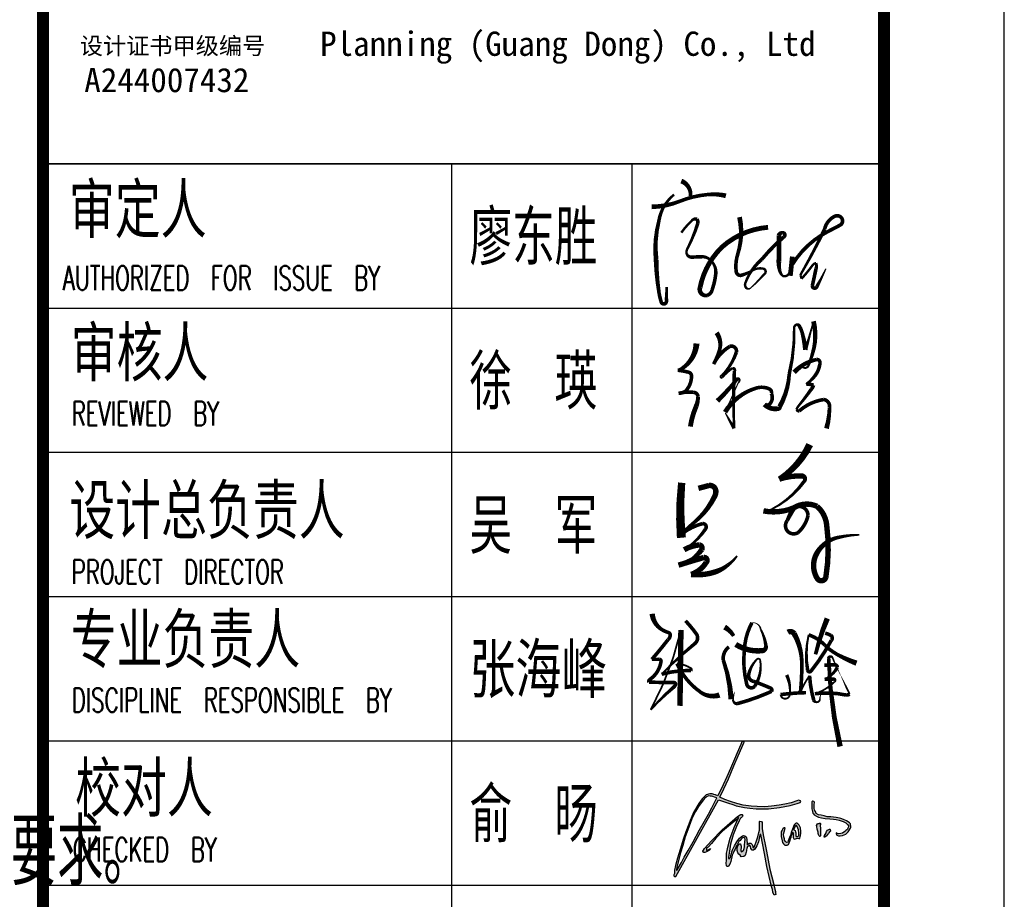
# Model space of a CAD drawing. Extents: x 1779708 to 7299578, y -1121471 to 88434.
# Tile 36 of 100: x 3968631 to 3976823, y -1003511 to -996193. Entities that reach past the tile are written whole.
import ezdxf

# ---------------------------------------------------------------- set-up
doc = ezdxf.new("R2010")
doc.units = 0
doc.header["$LTSCALE"] = 1000
doc.header["$MEASUREMENT"] = 0
doc.layers.get('0').update_dxf_attribs({"linetype": 'CONTINUOUS'})
for name, color, linetype in [('PUB_TEXT', 7, 'CONTINUOUS'), ('PUB_TITLE', 4, 'CONTINUOUS'), ('T1', 7, 'CONTINUOUS'), ('WINDOW', 2, 'CONTINUOUS'), ('可见线', 6, 'CONTINUOUS'), ('电子签', 2, 'CONTINUOUS'), ('通-图框－文字', 4, 'CONTINUOUS')]:
    doc.layers.add(name, color=color, linetype=linetype)
doc.styles.add('-宋体', font='simhei.ttf', dxfattribs={"width": 0.7})
doc.styles.add('dim_font', font='SIMPLEX.shx', dxfattribs={"width": 0.8})
doc.styles.add('HZ', font='txt', dxfattribs={"bigfont": 'hztxt'})
doc.styles.add('仿宋', font='txt', dxfattribs={"width": 0.7})

# ---------------------------------------------------------------- blocks, each defined once
blk = doc.blocks.new('A$C6A191C33')
at = {"style": '-宋体'}
for s, height, p in [('设计证书甲级编号', 141.4, (32.2, 373.3)), ('A244007432', 202, (69, 58.7))]:
    blk.add_text(s, height=height, dxfattribs=at).set_placement(p)
blk = doc.blocks.new('A$C2DEF362E')
at = {"layer": 'PUB_TEXT'}
h = blk.add_hatch(color=256, dxfattribs=at)
h.dxf.hatch_style = 1
h.paths.add_polyline_path([(32593, 42092), (34565, 41342), (36866, 40638), (38650, 40028), (42928, 39185), (45558, 38763), (48891, 38435), (55190, 38435), (60871, 39091), (66370, 40126), (69985, 41158), (71629, 41768), (71905, 42256), (71702, 42623), (71188, 42751), (70655, 42843), (69754, 42494), (66925, 41537), (63588, 40800), (60744, 40266), (56780, 39805), (53272, 39547), (49382, 39602), (46318, 39787), (42185, 40415), (38996, 41170), (35600, 42297), (32724, 43291), (30088, 44544), (32222, 48729), (34582, 53924), (37415, 60628), (39633, 65720), (42653, 72804), (42334, 73188), (41802, 73188), (41448, 72952), (40976, 71566), (39116, 67318), (37253, 62794), (35747, 59284), (33767, 55027), (31966, 50868), (29187, 45103), (27944, 45602), (27147, 45779), (26667, 45971), (26228, 46110), (25661, 46202), (24980, 46191), (24286, 46064), (23893, 45844), (23211, 45613), (22241, 44872), (21028, 43690), (19283, 41178), (16550, 36576), (14890, 32519), (13851, 29782), (12635, 26613), (11300, 22693), (9669, 17443), (8424, 12995), (7386, 9284), (6764, 6885), (6734, 5109), (6497, 4398), (6497, 3894), (6912, 3687), (7456, 3530), (29463, 43175)])
h.paths.add_polyline_path([(28653, 44045), (28534, 43853), (25969, 39056), (24328, 35741), (22210, 32136), (19763, 27564), (16353, 21497), (13798, 16947), (11782, 13532), (10347, 10757), (8274, 6976), (8234, 6835), (8097, 6835), (7918, 6851), (7859, 7179), (7967, 8323), (8535, 10443), (9880, 15858), (11045, 19619), (12362, 23988), (13707, 27720), (15024, 31345), (16160, 34092), (17683, 37107), (19177, 39704), (21563, 42890), (22347, 43803), (23149, 44455), (23728, 44810), (24418, 45071), (25220, 45052), (25911, 44922), (26564, 44754), (27478, 44493)], flags=16)
h.paths.add_polyline_path([(41155, 33779), (41545, 34169), (41769, 34464), (41970, 34842), (41899, 35078), (41816, 35349), (41734, 35503), (41450, 35550), (41072, 35585), (40670, 35373), (39337, 34574), (31294, 27701), (25884, 22056), (22244, 18083), (21773, 17235), (21478, 16635), (21549, 16223), (21890, 15906), (22420, 15953), (23316, 16306), (24046, 16612), (24694, 17118), (25365, 17953), (23810, 17129), (23702, 17058), (23458, 17058), (23306, 17149), (23245, 17240), (23306, 17453), (23367, 17819), (23519, 18337), (24129, 18793), (25805, 20590), (28152, 23301), (31571, 26871), (34711, 29612), (38399, 32657), (39953, 34058), (39496, 33145), (37515, 28845), (35564, 23324), (34225, 18779), (33981, 17073), (33646, 15703), (33646, 14272), (33646, 13145), (33524, 11988), (33371, 10343), (33554, 9277), (33859, 8760), (34682, 8729), (34865, 9186), (35292, 10008), (35779, 11348), (36607, 14548), (37186, 16010), (37491, 16863), (38070, 17624), (38345, 18477), (38741, 19451), (39198, 20152), (39442, 20669), (40021, 21553), (40600, 22162), (41179, 22832), (41545, 23197), (42033, 23532), (42581, 23684), (42978, 23349), (43161, 22588), (42978, 21461), (42917, 19817), (42825, 18842), (42734, 17959), (42307, 16984), (41941, 16832), (41301, 16345), (41027, 16741), (41027, 17594), (41210, 18324), (41240, 19147), (41057, 19756), (40844, 20395), (40509, 20456), (40173, 20213), (39686, 19695), (39351, 18964), (39076, 17929), (39046, 16924), (39411, 15766), (39930, 15127), (40600, 14548), (41179, 13817), (42581, 13848), (43222, 14487), (43745, 16102), (43867, 16802), (43897, 17290), (44050, 17960), (44324, 18508), (44476, 18995), (44720, 19239), (45086, 19391), (45269, 19696), (45665, 19574), (45940, 19056), (46092, 17990), (46763, 17198), (47433, 17137), (48226, 17625), (49171, 19330), (50085, 21401), (50634, 24111), (50938, 25238), (51304, 25269), (53258, 15387), (54426, 8697), (56851, -1483), (57235, -3130), (57490, -4432), (57855, -5252), (58190, -6012), (58555, -5921), (58981, -5647), (58889, -4851), (58833, -4046), (58564, -2959), (57990, -472), (55991, 7377), (54184, 16702), (53558, 20078), (52704, 24264), (52039, 28168), (52001, 28963), (52020, 29549), (52039, 30363), (51963, 31252), (51907, 31706), (51395, 31971), (50808, 32047), (50524, 31952), (50524, 31328), (50562, 30401), (50619, 27544), (50345, 26249), (49811, 24092), (48835, 21392), (48419, 20069), (48059, 19067), (47719, 18330), (47303, 18481), (47208, 18651), (47132, 18954), (47094, 19294), (47000, 19710), (46754, 20050), (46489, 20428), (46205, 20693), (45997, 20825), (45657, 20844), (45202, 20711), (44711, 20485), (44370, 19842), (44294, 20012), (44238, 20277), (44238, 20560), (44200, 21127), (44067, 21959), (44048, 22715), (43916, 23566), (43689, 24076), (43008, 24473), (42383, 24662), (41797, 24624), (40302, 23434), (38844, 21536), (37652, 19400), (36687, 17396), (35987, 15109), (35628, 13446), (34909, 12746), (34701, 12916), (34573, 13555), (35117, 16667), (35692, 20232), (37113, 24983), (38807, 29400), (40115, 32210), (40493, 33036), (40659, 33295), (40859, 33626)])
h.paths.add_polyline_path([(63932, 21562), (63530, 22270), (63453, 22921), (63146, 24108), (63031, 25468), (63261, 26598), (63645, 27785), (63875, 28494), (63606, 28666), (63320, 28610), (62566, 28084), (62207, 27498), (61919, 27008), (61800, 26482), (61728, 25215), (61721, 24153), (62285, 22057), (62534, 21138), (63033, 20429), (63589, 19816), (64470, 19702), (64873, 19721), (65544, 20123), (65850, 20870), (66214, 21846), (66636, 23053), (66904, 23780), (67134, 24661), (67364, 25523), (67614, 26117), (67805, 26385), (67959, 25657), (68016, 24049), (67978, 23723), (68342, 23091), (68534, 22842), (69224, 22976), (69722, 23225), (70297, 23283), (70949, 23148), (71351, 23148), (71562, 24259), (71811, 24795), (71888, 25983), (71888, 26710), (71773, 28689), (71351, 29435), (71006, 30125), (70297, 30718), (69760, 31044), (69453, 31140), (69185, 30872), (68706, 30412), (68323, 29799), (67958, 28823), (67613, 27942), (67345, 27157), (67000, 26257), (66655, 24954), (66061, 23671), (65408, 22021), (65121, 21370), (64431, 21140), (64162, 21428)], flags=17)
h.paths.add_polyline_path([(69434, 24282), (69261, 24645), (69281, 25239), (69281, 26043), (69108, 26675), (68936, 27231), (68303, 27709), (68279, 27992), (68399, 28437), (68821, 28935), (68936, 29452), (69319, 29835), (69741, 29873), (70066, 29337), (70661, 27709), (70891, 25852), (70833, 24684), (70296, 24262)], flags=16)
h.paths.add_polyline_path([(80848, 26411), (80840, 25835), (80977, 25176), (81219, 24707), (81462, 24313), (81772, 24215), (81932, 24283), (82113, 24593), (82076, 25025), (82068, 26768), (81947, 28323), (81817, 29788), (81817, 30189), (81939, 30326), (82166, 30560), (82090, 30977), (81787, 31219), (81613, 31128), (81408, 30916), (80908, 30931), (80521, 30788), (79938, 29888), (80046, 29814), (80221, 29291), (80376, 28012)])
h.paths.add_polyline_path([(86255, 26179), (86627, 26566), (87022, 26741), (87196, 26938), (87105, 27203), (87090, 27590), (87045, 27803), (86862, 27954), (86589, 27992), (86247, 27825), (85708, 27514), (85130, 26723), (84720, 25798), (84151, 24804), (83868, 24039), (83943, 23964), (84016, 23734), (84199, 23806), (84478, 24086), (84867, 24426), (85837, 25436), (86149, 25709)])
h.paths.add_polyline_path([(82437, 35114), (80970, 35442), (79870, 36040), (79405, 37069), (78942, 37821), (78845, 38766), (78710, 39749), (78826, 40521), (78901, 41882), (78534, 42306), (78109, 42422), (77587, 42088), (77606, 41124), (77490, 40294), (77606, 38462), (77876, 37055), (78050, 36245), (78417, 35878), (78764, 35300), (80041, 34597), (81064, 34153), (82473, 33806), (84403, 33498), (86896, 33225), (88691, 33167), (90139, 32936), (91702, 32666), (93751, 31987), (95121, 31215), (96009, 30463), (96395, 29731), (96511, 29422), (96472, 29133), (96298, 28786), (96144, 28439), (95932, 28053), (95604, 27590), (95063, 27282), (94542, 26780), (93345, 25912), (92438, 25700), (91338, 25662), (90778, 25681), (90450, 26009), (90122, 26067), (90141, 25700), (90508, 24967), (91261, 24601), (92110, 24524), (93384, 24717), (95005, 25411), (96298, 26664), (97476, 28516), (97669, 29075), (97727, 29499), (97514, 30097), (97418, 30695), (96916, 31235), (96318, 31678), (95488, 32237), (93847, 32912), (92535, 33395), (91840, 33703), (90084, 33954), (87340, 34381), (85506, 34401), (83885, 34786)])
for points in [[(7456, 3530), (29463, 43175), (32593, 42092), (34565, 41342), (36866, 40638), (38650, 40028), (42928, 39185), (45558, 38763), (48891, 38435), (55190, 38435), (60871, 39091), (66370, 40126), (69985, 41158), (71629, 41768), (71905, 42256), (71702, 42623), (71188, 42751), (70655, 42843), (69754, 42494), (66925, 41537), (63588, 40800), (60744, 40266), (56780, 39805), (53272, 39547), (49382, 39602), (46318, 39787), (42185, 40415), (38996, 41170), (35600, 42297), (32724, 43291), (30088, 44544), (32222, 48729), (34582, 53924), (37415, 60628), (39633, 65720), (42653, 72804), (42334, 73188), (41802, 73188), (41448, 72952), (40976, 71566), (39116, 67318), (37253, 62794), (35747, 59284), (33767, 55027), (31966, 50868), (29187, 45103), (27944, 45602), (27147, 45779), (26667, 45971), (26228, 46110), (25661, 46202), (24980, 46191), (24286, 46064), (23893, 45844), (23211, 45613), (22241, 44872), (21028, 43690), (19283, 41178), (16550, 36576), (14890, 32519), (13851, 29782), (12635, 26613), (11300, 22693), (9669, 17443), (8424, 12995), (7386, 9284), (6764, 6885), (6734, 5109), (6497, 4398), (6497, 3894), (6912, 3687), (7456, 3530)], [(8274, 6976), (10347, 10757), (11782, 13532), (13798, 16947), (16353, 21497), (19763, 27564), (22210, 32136), (24328, 35741), (25969, 39056), (28534, 43853), (28653, 44045), (27478, 44493), (26564, 44754), (25911, 44922), (25220, 45052), (24418, 45071), (23728, 44810), (23149, 44455), (22347, 43803), (21563, 42890), (19177, 39704), (17683, 37107), (16160, 34092), (15024, 31345), (13707, 27720), (12362, 23988), (11045, 19619), (9880, 15858), (8535, 10443), (7967, 8323), (7859, 7179), (7918, 6851), (8097, 6835), (8234, 6835), (8274, 6976)], [(77587, 42088), (77606, 41124), (77490, 40294), (77606, 38462), (77876, 37055), (78050, 36245), (78417, 35878), (78764, 35300), (80041, 34597), (81064, 34153), (82473, 33806), (84403, 33498), (86896, 33225), (88691, 33167), (90139, 32936), (91702, 32666), (93751, 31987), (95121, 31215), (96009, 30463), (96395, 29731), (96511, 29422), (96472, 29133), (96298, 28786), (96144, 28439), (95932, 28053), (95604, 27590), (95063, 27282), (94542, 26780), (93345, 25912), (92438, 25700), (91338, 25662), (90778, 25681), (90450, 26009), (90122, 26067), (90141, 25700), (90508, 24967), (91261, 24601), (92110, 24524), (93384, 24717), (95005, 25411), (96298, 26664), (97476, 28516), (97669, 29075), (97727, 29499), (97514, 30097), (97418, 30695), (96916, 31235), (96318, 31678), (95488, 32237), (93847, 32912), (92535, 33395), (91840, 33703), (90084, 33954), (87340, 34381), (85506, 34401), (83885, 34786), (82437, 35114), (80970, 35442), (79870, 36040), (79405, 37069), (78942, 37821), (78845, 38766), (78710, 39749), (78826, 40521), (78901, 41882), (78534, 42306), (78109, 42422), (77587, 42088)], [(23810, 17129), (25365, 17953), (24694, 17118), (24046, 16612), (23316, 16306), (22420, 15953), (21890, 15906), (21549, 16223), (21478, 16635), (21773, 17235), (22244, 18083), (25884, 22056), (31294, 27701), (39337, 34574), (40670, 35373), (41072, 35585), (41450, 35550), (41734, 35503), (41816, 35349), (41899, 35078), (41970, 34842), (41769, 34464), (41545, 34169), (41155, 33779), (40859, 33626), (40659, 33295), (40493, 33036), (40115, 32210), (38807, 29400), (37113, 24983), (35692, 20232), (35117, 16667), (34573, 13555), (34701, 12916), (34909, 12746), (35628, 13446), (35987, 15109), (36687, 17396), (37652, 19400), (38844, 21536), (40302, 23434), (41797, 24624), (42383, 24662), (43008, 24473), (43689, 24076), (43916, 23566), (44048, 22715), (44067, 21959), (44200, 21127), (44238, 20560), (44238, 20277), (44294, 20012), (44370, 19842), (44711, 20485), (45202, 20711), (45657, 20844), (45997, 20825), (46205, 20693), (46489, 20428), (46754, 20050), (47000, 19710), (47094, 19294), (47132, 18954), (47208, 18651), (47303, 18481), (47719, 18330), (48059, 19067), (48419, 20069), (48835, 21392), (49811, 24092), (50345, 26249), (50619, 27544), (50562, 30401), (50524, 31328), (50524, 31952), (50808, 32047), (51395, 31971), (51907, 31706), (51963, 31252), (52039, 30363), (52020, 29549), (52001, 28963), (52039, 28168), (52704, 24264), (53558, 20078), (54184, 16702), (55991, 7377), (57990, -472), (58564, -2959), (58833, -4046), (58889, -4851), (58981, -5647), (58555, -5921), (58190, -6012), (57855, -5252), (57490, -4432), (57235, -3130), (56851, -1483), (54426, 8697), (53258, 15387), (51304, 25269), (50938, 25238), (50634, 24111), (50085, 21401), (49171, 19330), (48226, 17625), (47433, 17137), (46763, 17198), (46092, 17990), (45940, 19056), (45665, 19574), (45269, 19696), (45086, 19391), (44720, 19239), (44476, 18995), (44324, 18508), (44050, 17960), (43897, 17290), (43867, 16802), (43745, 16102), (43222, 14487), (42581, 13848), (41179, 13817), (40600, 14548), (39930, 15127), (39411, 15766), (39046, 16924), (39076, 17929), (39351, 18964), (39686, 19695), (40173, 20213), (40509, 20456), (40844, 20395), (41057, 19756), (41240, 19147), (41210, 18324), (41027, 17594), (41027, 16741), (41301, 16345), (41941, 16832), (42307, 16984), (42734, 17959), (42825, 18842), (42917, 19817), (42978, 21461), (43161, 22588), (42978, 23349), (42581, 23684), (42033, 23532), (41545, 23197), (41179, 22832), (40600, 22162), (40021, 21553), (39442, 20669), (39198, 20152), (38741, 19451), (38345, 18477), (38070, 17624), (37491, 16863), (37186, 16010), (36607, 14548), (35779, 11348), (35292, 10008), (34865, 9186), (34682, 8729), (33859, 8760), (33554, 9277), (33371, 10343), (33524, 11988), (33646, 13145), (33646, 14272), (33646, 15703), (33981, 17073), (34225, 18779), (35564, 23324), (37515, 28845), (39496, 33145), (39953, 34058), (38399, 32657), (34711, 29612), (31571, 26871), (28152, 23301), (25805, 20590), (24129, 18793), (23519, 18337), (23367, 17819), (23306, 17453), (23245, 17240), (23306, 17149), (23458, 17058), (23702, 17058), (23810, 17129)], [(63320, 28610), (62566, 28084), (62207, 27498), (61919, 27008), (61800, 26482), (61728, 25215), (61721, 24153), (62285, 22057), (62534, 21138), (63033, 20429), (63589, 19816), (64470, 19702), (64873, 19721), (65544, 20123), (65850, 20870), (66214, 21846), (66636, 23053), (66904, 23780), (67134, 24661), (67364, 25523), (67614, 26117), (67805, 26385), (67959, 25657), (68016, 24049), (67978, 23723), (68342, 23091), (68534, 22842), (69224, 22976), (69722, 23225), (70297, 23283), (70949, 23148), (71351, 23148), (71562, 24259), (71811, 24795), (71888, 25983), (71888, 26710), (71773, 28689), (71351, 29435), (71006, 30125), (70297, 30718), (69760, 31044), (69453, 31140), (69185, 30872), (68706, 30412), (68323, 29799), (67958, 28823), (67613, 27942), (67345, 27157), (67000, 26257), (66655, 24954), (66061, 23671), (65408, 22021), (65121, 21370), (64431, 21140), (64162, 21428), (63932, 21562), (63530, 22270), (63453, 22921), (63146, 24108), (63031, 25468), (63261, 26598), (63645, 27785), (63875, 28494), (63606, 28666), (63320, 28610)], [(79938, 29888), (80521, 30788), (80908, 30931), (81408, 30916), (81613, 31128), (81787, 31219), (82090, 30977), (82166, 30560), (81939, 30326), (81817, 30189), (81817, 29788), (81947, 28323), (82068, 26768), (82076, 25025), (82113, 24593), (81932, 24283), (81772, 24215), (81462, 24313), (81219, 24707), (80977, 25176), (80840, 25835), (80848, 26411), (80376, 28012), (80221, 29291), (80046, 29814), (79938, 29888)], [(68303, 27709), (68936, 27231), (69108, 26675), (69281, 26043), (69281, 25239), (69261, 24645), (69434, 24282), (70296, 24262), (70833, 24684), (70891, 25852), (70661, 27709), (70066, 29337), (69741, 29873), (69319, 29835), (68936, 29452), (68821, 28935), (68399, 28437), (68279, 27992), (68303, 27709)], [(83868, 24039), (84151, 24804), (84720, 25798), (85130, 26723), (85708, 27514), (86247, 27825), (86589, 27992), (86862, 27954), (87045, 27803), (87090, 27590), (87105, 27203), (87196, 26938), (87022, 26741), (86627, 26566), (86255, 26179), (86149, 25709), (85837, 25436), (84867, 24426), (84478, 24086), (84199, 23806), (84016, 23734), (83943, 23964), (83868, 24039)]]:
    blk.add_lwpolyline(points, dxfattribs=at)
blk = doc.blocks.new('A$C3D8761CE')
at = {"layer": 'PUB_TITLE'}
for p, q in [((83100, 28000), (76100, 28000)), ((76100, 26800), (83100, 26800)), ((76100, 25600), (83100, 25600)), ((76100, 24400), (83100, 24400)), ((76100, 23200), (83100, 23200)), ((76100, 22000), (83100, 22000))]:
    blk.add_line(p, q, dxfattribs=at)
blk.add_lwpolyline([(0, 0), (84100, 0), (84100, 59400), (0, 59400)], close=True, dxfattribs=at)
at = {"layer": 'PUB_TITLE', "const_width": 100}
blk.add_lwpolyline([(2500, 1000), (83100, 1000), (83100, 58400), (2500, 58400)], close=True, dxfattribs=at)
blk.add_lwpolyline([(76100, 58400), (76100, 1000)], dxfattribs=at)
at = {"layer": 'PUB_TITLE'}
for points in [[(76100, 28000), (83100, 28000)], [(79500, 28000), (79500, 19600)], [(81000, 28000), (81000, 19600)]]:
    blk.add_lwpolyline(points, dxfattribs=at)
at = {"layer": '电子签'}
for points in [[(81412.7, 27856.9, 40, 30, -0.327041), (81489.7, 27732.2, 30, 30, 1.316007)], [(81166.5, 27642.7, 40, 30, 0.091809), (81397.7, 27687.6, 30, 30, -0.076404), (81631.9, 27744.2, 30, 40, -0.084603), (81783.2, 27734, 40, 40, 1.039532)], [(81352, 27743.6, 20, 30, 0.184781), (81226.7, 27528.6, 30, 40, 0.092155), (81202.8, 27199.8, 40, 30, 0.033489), (81227.5, 26923.7, 30, 30, 0.03291), (81245.2, 26850.7, 30, 30, 0.944278), (81288.5, 26860, 30, 30, 0.007556), (81288.5, 26860, 30, 20, 0), (81290.9, 26975.7, 0, 0, 0)], [(81412.3, 27427.3, 20, 20, -0.053718), (81497.1, 27524, 20, 30, -0.314478), (81542, 27540.6, 30, 30, -0.157331), (81550.6, 27507.9, 30, 20, -0.043193), (81466.6, 27301, 20, 20, 0.155023), (81455.6, 27256.9, 20, 30, 0.341741), (81496.6, 27224, 30, 30, -0.004522), (81572.7, 27226, 30, 20, -0.261217), (81662.8, 27191.4, 20, 30, -0.213293), (81699.3, 27087.1, 30, 30, -0.061379), (81669.6, 26953.9, 30, 30, -0.24786), (81628.6, 26905.4, 30, 40, -0.583549), (81568.6, 26971.2, 40, 40, -0.151018), (81749.9, 27306.8, 40, 40, -0.164978), (82134.4, 27471.7, 40, 40, -0.056318)], [(81896.8, 27556.7, 40, 30, -0.12764), (81882.5, 27249.5, 30, 30, 0.112907), (81869.3, 27103.1, 30, 30, 0.465956), (81915.3, 27073.5, 30, 20, 0.058394), (82005.3, 27113.3, 20, 20, -0.191784), (82096.2, 27127.4, 20, 20, -0.327353), (82114.2, 27106.6, 20, 20, -0.288302), (82101.2, 27081.7, 20, 10, -0.038889), (81987.4, 26965.7, 10, 20, -0.393879), (81953.6, 26966.8, 20, 20, -0.287045), (81944.5, 27005.7, 20, 30, -0.136068), (82079.8, 27202.7, 30, 30, -0.042034), (82265.5, 27392, 30, 30, 0.897281), (82249, 27425.9, 30, 40, 0.357357), (82224.6, 27400.6, 40, 40, -0.016292), (82224.1, 27185.7, 40, 30, 0.079084), (82229, 27122.6, 30, 20, 0.154198), (82254.7, 27068.2, 20, 20, 0.545489), (82312.7, 27107.2, 20, 10, -0.011781), (82336.6, 27228, 40, 40, 0), (82319.1, 27068.2, 40, 40, 0)], [(82336.1, 27161.9, 30, 30, -0.139001), (82636.7, 27439.3, 30, 30, 0.005171), (82732.7, 27489.3, 30, 30, 0.435568), (82748, 27547.1, 30, 30, 0.382326), (82689.4, 27563.9, 30, 30, 0.226723), (82605, 27457.8, 30, 20, -0.020271), (82422.4, 27109.1, 20, 20, 0.049309), (82403.9, 27073.3, 20, 20, 0), (82413.7, 27044.3, 20, 20, 0.023464), (82503.8, 27155.2, 20, 20, -0.203022), (82533.5, 27173.7, 20, 30, -0.187391), (82533.5, 27129.7, 30, 30, -0.006584), (82502.4, 26985.7, 30, 30, 0.871812), (82540.7, 26979.4, 30, 20, 0), (82573.3, 27040, 20, 10, 0), (82616, 27127.8, 10, 10, 0)], [(81712.5, 26027, 40, 30, 0.033738), (81875.1, 26207.3, 30, 20, -0.703228), (81895.6, 26200.5, 20, 10, -0.218795), (81884.7, 26175.4, 10, 10, -0.001701), (81776.5, 25934.2, 40, 30, -0.186706), (82038.1, 26134.9, 30, 30, -0.183379), (82145.9, 26126.5, 30, 30, -0.383493), (82160.8, 26091, 30, 30, -0.316646), (82149, 26003.7, 30, 30, -0.368024), (82104.2, 25998.4, 40, 40, 0.245008), (82216.1, 25963.5, 40, 40, 0.333221), (82230.2, 25978.6, 40, 30, 0.113678), (82310.6, 26250.4, 30, 20, 0.064703), (82351.2, 26635.2, 20, 20, -0.275634), (82364.3, 26658.3, 20, 30, -0.443227), (82394.1, 26651.4, 30, 30, -0.070191), (82419.5, 26591.3, 30, 40, -0.02646), (82445.9, 26453, 30, 20, 0), (82472, 26541, 20, 10, 0), (82512.1, 26690, 40, 30, -0.137858), (82504.8, 26423.9, 30, 20, -0.030787), (82470.1, 26321.3, 20, 10, -0.640561), (82412.9, 26318.1, 10, 10, 0), (82351.8, 26264.9, 40, 30, -0.163108), (82540.7, 26372.2, 30, 30, -0.468432), (82565.7, 26339.9, 30, 30, -0.131023), (82526.7, 26239.1, 30, 20, -0.072844), (82451.1, 26166.1, 30, 30, -0.107963), (82512.9, 26158, 30, 30, -0.105878), (82493.3, 26124.2, 30, 20, -0.020312), (82386.7, 25984.6, 20, 20, 0.069667), (82370.9, 25957.2, 20, 30, 0.312264), (82393.4, 25943.9, 30, 30, -0.143223), (82598.9, 26039.6, 30, 30, -0.41006), (82645.5, 25972, 30, 40, -0.065907), (82620.6, 25798.5, 40, 40, -400.829791)], [(81705.8, 26594.4, 40, 30, -0.235253), (81729.2, 26446.8, 30, 30, -0.048503), (81681.3, 26333.8, 30, 30, -0.143864), (81814.7, 26480.7, 30, 30, -0.569528), (81871.3, 26434.9, 30, 20, -0.120767), (81748.1, 26236.7, 20, 20, 1.123766), (81751.2, 26221.6, 20, 20, -0.081293), (81839.6, 26300.6, 20, 30, -0.556039), (81854, 26279.5, 30, 20, 0.023181), (81851.6, 25799.4, 30, 20, 0), (81818, 25857.6, 20, 10, 0), (81778.6, 25927.3, 10, 10, 0)], [(81539, 26505.1, 50, 30, -0.247192), (81405.7, 26289.1, 30, 30, -0.132045), (81383.2, 26282.9, 30, 30, -0.034515), (81474, 26266, 30, 30, -0.338149), (81497.3, 26236.4, 30, 30, -0.193076), (81448.5, 26109.6, 30, 30, -0.156137), (81390, 26090.6, 30, 30, -0.088824), (81514, 26099, 30, 30, -0.381284), (81551.5, 26064, 30, 40, -0.098201), (81536.4, 25984.1, 40, 40, 0.063655), (81487.6, 25814.3, 40, 40, 5.555951)], [(82480.8, 25664.5, 60, 45, -0.143271), (82227.4, 25376.4, 45, 45, -0.095886), (82416.5, 25402.4, 45, 30, -0.639798), (82435.3, 25359.6, 30, 15, -0.123163), (82163.5, 25126.1, 15, 15, -0.171939), (82095.8, 25112.8, 45, 45, 0.147325), (82347, 25137.4, 45, 30, 0.018524), (82293.3, 25031.2, 30, 30, 0.835771), (82383, 24932, 30, 30, 0.16078), (82466.8, 25074.8, 30, 30, 0.598796), (82347, 25137.4, 45, 45, -0.252908), (82542.3, 25150.4, 45, 45, -0.181147), (82620.9, 25003.3, 45, 45, -0.074141), (82615.4, 24563.3, 45, 45, -0.683518), (82543.4, 24550.2, 45, 45, -0.258332), (82534.4, 24749.5, 45, 30, -0.222176), (82711.4, 24890.5, 30, 15, -0.053843), (82894, 24914.1, 15, 15, 0.979743)], [(81554.7, 25300.2, 45, 45, 0), (81644.4, 25324.5, 45, 45, -0.458975), (81699.9, 25271.9, 45, 45, -0.110796), (81689.2, 25232.9, 45, 30, -0.110252), (81517.9, 25015.3, 30, 15, 0.03889), (81386.3, 24897.7, 30, 30, -0.117305), (81590.2, 25007, 30, 30, -0.624623), (81614.3, 24962.8, 30, 15, -0.10688), (81435.7, 24789.2, 45, 45, -0.104917), (81560.5, 24829.4, 45, 45, -0.513789), (81583, 24791.6, 45, 30, -0.08355), (81505.6, 24714.3, 30, 15, 0.031953), (81389.1, 24661.1, 45, 45, -0.005633), (81601.3, 24725.3, 45, 45, -0.675043), (81620, 24684.5, 45, 45, -0.173232), (81493.7, 24583.7, 45, 45, 0.107096), (81697.1, 24605.9, 45, 30, 0.090302), (81798.3, 24661.1, 30, 15, 0.082167), (81876.4, 24738.2, 15, 15, 0.087567)], [(81415.4, 25346.6, 60, 75, 0.047203), (81413.2, 24889.4, 75, 75, 0.150818)], [(81170.3, 24256.7, 45, 30, 0.246017), (81257.9, 24120.9, 30, 30, 0.052833), (81305, 24100.4, 30, 30, -0.323811), (81320.1, 24080.2, 30, 30, -0.226798), (81301.8, 24041.4, 30, 30, -0.015284), (81167.1, 23877.5, 30, 30, 0), (81230.5, 23878, 30, 30, -0.420426), (81243.7, 23861.1, 30, 30, -0.211322), (81150.7, 23710.4, 30, 30, 0.335582), (81143.1, 23687.7, 30, 30, 0.003822), (81351.9, 23684.5, 30, 30, -0.528852), (81363.6, 23667, 30, 30, -0.119655), (81348.4, 23645.7, 30, 15, 0.033989), (81157.7, 23457.9, 15, 15, 0.067368), (81409.1, 24122, 45, 45, 0), (81401.3, 23490.8, 45, 45, 0)], [(81447.6, 24198.4, 30, 30, -0.027777), (81536.3, 24091.5, 30, 30, -0.405077), (81525.3, 24009.2, 30, 15, 0.02541), (81248.7, 23754.3, 30, 30, -0.067135), (81491.9, 23785.4, 30, 15, 0.427654), (81490.1, 23805.8, 15, 15, 0.1106), (81376.3, 23842.5, 30, 30, 0.137464), (81575.7, 23602.5, 30, 45, 0.237029), (81729.8, 23580.9, 45, 45, 0.809118)], [(81865.4, 24002, 45, 45, 0.172227), (82087, 23950, 45, 30, 0.450369), (82116.4, 23991.6, 30, 15, 0.086705), (82072.9, 24127.5, 15, 3, 0.402521), (82000.8, 24182.4, 30, 30, 0.116805), (81937.6, 23957.4, 30, 30, 0.091359), (81956.5, 23672.8, 30, 30, 0.620885), (82022.7, 23652.6, 30, 15, 0.184605), (82068.7, 23871.1, 15, 15, 0.615478), (82040.3, 23877, 15, 30, 0.13884), (81973.5, 23752.8, 30, 30, 0.432173), (82013.1, 23694.7, 30, 30, -0.020207), (82152.8, 23639.4, 30, 30, -0.490589), (82163.4, 23611.4, 30, 30, 0), (82126.1, 23594.8, 30, 30, -0.035881), (81879.6, 23509.5, 30, 15, -0.448045), (81842.9, 23541, 15, 3, -0.065102), (81857.4, 23608.3, 3, 3, -0.780213)], [(82627.1, 24217.8, 45, 30, 0.039801), (82529.3, 23918.8, 30, 30, 2.052854)], [(81772.7, 24145.9, 45, 30, -0.12645), (81848.2, 24072.1, 30, 30, 0.087592)], [(82299, 24103.3, 45, 45, -0.367749), (82351.3, 24092.4, 45, 30, -0.121697), (82415.4, 23852.1, 30, 30, -0.028386), (82403.3, 23599.7, 15, 15, -0.073844), (82479.7, 23741.2, 30, 30, 0.052443), (82514.5, 23536.9, 30, 15, 0.26556), (82541.6, 23521, 15, 15, 0.350925), (82565.8, 23545.5, 15, 3, -0.017634), (82572.9, 23596.8, 0, 0, 0)], [(82609.8, 24096, 30, 30, -0.054256), (82658.3, 24076.2, 30, 30, -0.443546), (82660.8, 24036.3, 30, 30, -0.046016), (82491.9, 23780.3, 30, 30, -0.563395), (82463.7, 23784, 30, 15, -0.097129), (82471.8, 24081.9, 30, 30, -0.124783), (82607.6, 23993.9, 30, 30, 0.064384), (82712.9, 23916.4, 30, 45, 0.038688), (82870, 23845.7, 0, 0, 0)], [(81808.2, 23981.4, 30, 30, 0.254427), (81761.1, 23873.5, 30, 45, -0.068566), (81827.6, 23546.1, 45, 45, 1.446989)], [(82601.6, 23829.5, 30, 30, 0.00461), (82689, 23832.5, 30, 30, -0.448412), (82710.2, 23810.7, 30, 15, -0.172205), (82604.6, 23712.4, 30, 30, 0.013626), (82681.2, 23712.4, 30, 15, -0.751538), (82687.9, 23691.4, 15, 15, -0.118195), (82524.6, 23591.6, 30, 30, -0.085174), (82777.6, 23581.6, 30, 30, 0.163267), (82813.1, 23587.3, 15, 15, 0.026692), (82787.1, 23641.3, 15, 3, 0.006484), (82739.4, 23742.5, 3, 15, -0.021311), (82671.3, 23889.5, 15, 30, 0.842962), (82638.5, 23884.5, 30, 45, 0.050055), (82733.5, 23152.9, 45, 45, 1.205466)], [(82289.5, 23747.6, 30, 15, -0.132428), (82315.5, 23585.1, 15, 15, -0.568723), (82254.4, 23556.9, 15, 15, -0.227954), (82238.6, 23584.6, 30, 30, -0.024915), (82450.3, 23600.7, 30, 30, 0.27376)]]:
    blk.add_lwpolyline(points, format="xyseb", dxfattribs=at)
at = {"layer": 'PUB_TEXT'}
blk.add_blockref('A$C6A191C33', (76375.6, 28537.6), dxfattribs=at)
at = {"layer": 'WINDOW', "xscale": 0.01615088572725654, "yscale": 0.01615088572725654, "zscale": 0.01615088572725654}
blk.add_blockref('A$C2DEF362E', (81245.7, 22012.8), dxfattribs=at)
at = {"layer": 'PUB_TEXT', "style": '-宋体'}
blk.add_text(' Planning (Guang Dong) Co., Ltd', height=202, dxfattribs=at).set_placement((78269.3, 28898.3))
at = {"layer": '通-图框－文字'}
for s, style, width, p in [('审定人', '仿宋', 0.7, (76316.4, 27426)), ('廖东胜', '-宋体', 0.65, (79650, 27200)), ('审核人', '仿宋', 0.7, (76331.8, 26233.7)), ('徐  瑛', '-宋体', 0.65, (79650, 26000)), ('设计总负责人', '仿宋', 0.7, (76319.6, 24922.4)), ('吴  军', '-宋体', 0.65, (79650, 24800)), ('专业负责人', '仿宋', 0.7, (76331.8, 23848.7)), ('张海峰', '仿宋', 0.7, (79650, 23600)), ('校对人', '仿宋', 0.7, (76368.5, 22611.4)), ('俞  旸', '-宋体', 0.65, (79650, 22400))]:
    blk.add_text(s, height=400, dxfattribs=dict(at, style=style, width=width)).set_placement(p)
at = {"layer": '通-图框－文字', "color": 4, "style": 'dim_font', "width": 0.65}
for s, p in [('AUTHORIZED  FOR  ISSUE  BY', (76266.9, 26950.2)), ('REVIEWED  BY', (76341.3, 25823.5)), ('PROJECT  DIRECTOR', (76339.6, 24504.7)), ('DISCIPLINE  RESPONSIBLE  BY', (76341.2, 23439)), ('CHECKED  BY', (76349.8, 22194.6))]:
    blk.add_text(s, height=200, dxfattribs=at).set_placement(p)

msp = doc.modelspace()

# ---------------------------------------------------------------- block references
at = {"layer": '可见线'}
msp.add_blockref('A$C3D8761CE', (3892723.3, -1025392.1), dxfattribs=at)

# ---------------------------------------------------------------- texts
at = {"layer": 'T1', "color": 7, "style": 'HZ', "width": 0.7}
for s, p in [('凡管道穿卫生间等地面时，需预埋套管，高出地面  ，地漏周围，穿地面或墙面管道及预埋件周围与找平层之间预留宽   ，深  的凹槽，缝内填密封材料。  ', (3938038.2, -998596.1)), ('电梯层门的耐火极限不应小于    ，并应符合现行国家标准《电梯层门耐火试验完整性、隔热性和热通量测定法》                 规定的完整性和隔热性要求。', (3938393.4, -1003394.3))]:
    msp.add_text(s, height=550, dxfattribs=at).set_placement(p)

doc.saveas('drawing.dxf')
